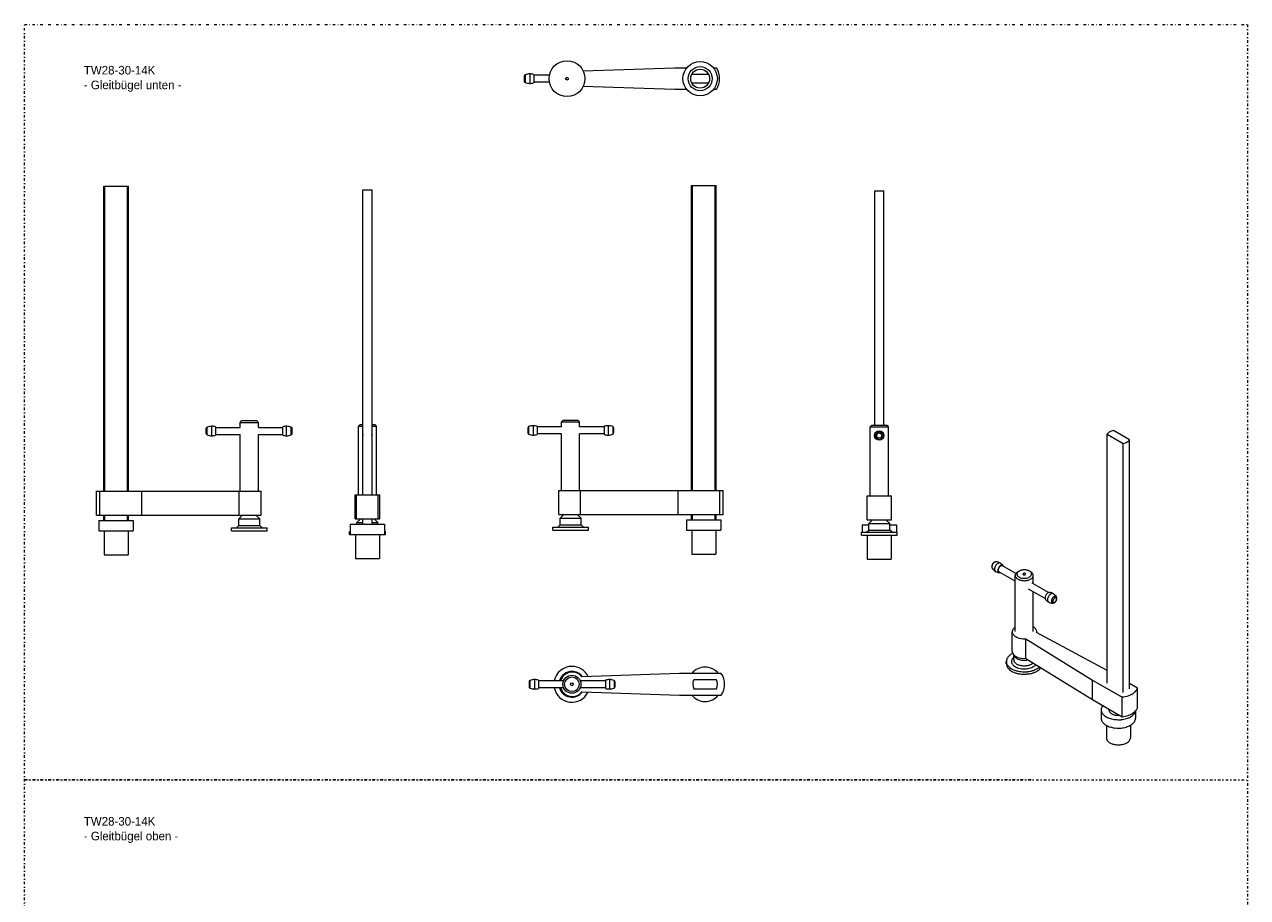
# Model space of a CAD drawing. Header units: millimetres. Extents: x -48 to 1376, y -71 to 1988.
# Tile 2 of 2: x -48 to 1376, y 971 to 1988. Entities that reach past the tile are written whole.
import ezdxf

# ---------------------------------------------------------------- set-up
doc = ezdxf.new("R2010")
doc.units = ezdxf.units.MM
doc.header["$MEASUREMENT"] = 0
doc.linetypes.add('DASHEDDOT', pattern=[9.2, 3, -3, 0.2, -3])
for name, color, linetype, true_color in [('Default', 7, 'Continuous', 0xffffff), ('sichtbar', 7, 'Continuous', 0xffffff), ('Tangente', 7, 'Continuous', 0xffffff)]:
    doc.layers.add(name, color=color, linetype=linetype, true_color=true_color)
doc.styles.add('VX Simplex Roman', font='txt', dxfattribs={"height": 0.2})

msp = doc.modelspace()

# ---------------------------------------------------------------- linework, layer by layer
at = {"layer": 'Default', "color": 7, "linetype": 'DASHEDDOT', "lineweight": 5, "true_color": 0xffffff}
for p, q in [((-48.2, 1987.6), (1375.6, 1987.6)), ((-48.2, -71.2), (-48.2, 1987.6)), ((1375.6, 1987.6), (1375.6, -71.2)), ((-48.2, 1108.3), (1375.6, 1108.3)), ((1123.7, 1108.3), (-48.2, 1108.3))]:
    msp.add_line(p, q, dxfattribs=at)
at = {"layer": 'sichtbar', "color": 1, "linetype": 'Continuous', "lineweight": 5, "true_color": 0xff0000}
for p, q in [((602.2, 1933.5), (708.7, 1937.2)), ((708.7, 1937.2), (723, 1937.2)), ((753.9, 1937.2), (757.3, 1937.2)), ((533.6, 1927.5), (533.6, 1921.5)), ((544.6, 1929.3), (544.6, 1919.7)), ((563, 1928.5), (544.6, 1928.5)), ((728.8, 1929.9), (748, 1929.9)), ((563, 1920.5), (544.6, 1920.5)), ((708.7, 1911.8), (602.2, 1915.4)), ((723, 1911.8), (708.7, 1911.8)), ((748, 1919.1), (728.8, 1919.1)), ((757.3, 1911.8), (753.9, 1911.8)), ((44.2, 1444.4), (44.2, 1799.4)), ((44.2, 1799.4), (45.3, 1799.4)), ((45.3, 1799.4), (71.8, 1799.4)), ((45.3, 1444.4), (45.3, 1799.4)), ((71.8, 1799.4), (72.9, 1799.4)), ((71.8, 1444.4), (71.8, 1799.4)), ((72.9, 1444.4), (72.9, 1799.4)), ((345.7, 1440.1), (345.7, 1795.1)), ((345.7, 1795.1), (356.4, 1795.1)), ((356.4, 1440.1), (356.4, 1795.1)), ((728.3, 1445.1), (728.3, 1800.1)), ((728.3, 1800.1), (729.3, 1800.1)), ((729.3, 1800.1), (755.8, 1800.1)), ((729.3, 1445.1), (729.3, 1800.1)), ((755.8, 1445.1), (755.8, 1800.1)), ((755.8, 1800.1), (756.9, 1800.1)), ((756.9, 1445.1), (756.9, 1800.1)), ((941.6, 1794.1), (952.3, 1794.1)), ((941.6, 1521.2), (941.6, 1794.1)), ((952.3, 1521.2), (952.3, 1794.1)), ((203, 1524.5), (205, 1526.5)), ((203, 1518.4), (203, 1524.5)), ((203, 1524.5), (213.5, 1524.5)), ((205, 1526.5), (213.5, 1526.5)), ((213.5, 1526.5), (222.1, 1526.5)), ((213.5, 1524.5), (224.1, 1524.5)), ((224.1, 1524.5), (222.1, 1526.5)), ((224.1, 1518.4), (224.1, 1524.5)), ((577, 1525.1), (579, 1527.1)), ((577, 1519.1), (577, 1525.1)), ((577, 1525.1), (598.1, 1525.1)), ((579, 1527.1), (596.1, 1527.1)), ((598.1, 1525.1), (596.1, 1527.1)), ((598.1, 1519.1), (598.1, 1525.1)), ((163.4, 1511.4), (163.4, 1517.4)), ((174.4, 1509.7), (174.4, 1519.2)), ((174.4, 1518.4), (203, 1518.4)), ((174.4, 1510.4), (203, 1510.4)), ((203, 1444.4), (203, 1510.4)), ((224.1, 1518.4), (252.4, 1518.4)), ((224.1, 1444.4), (224.1, 1510.4)), ((224.1, 1510.4), (252.4, 1510.4)), ((252.4, 1509.7), (252.4, 1519.2)), ((263.4, 1511.4), (263.4, 1517.4)), ((340.5, 1520.1), (342.5, 1522.1)), ((340.5, 1440.1), (340.5, 1520.1)), ((340.5, 1520.1), (345.7, 1520.1)), ((342.5, 1522.1), (345.7, 1522.1)), ((356.4, 1522.1), (359.5, 1522.1)), ((356.4, 1520.1), (361.5, 1520.1)), ((361.5, 1520.1), (359.5, 1522.1)), ((361.5, 1440.1), (361.5, 1520.1)), ((537.7, 1518.1), (537.7, 1512.1)), ((548.7, 1519.9), (548.7, 1510.3)), ((577, 1519.1), (548.7, 1519.1)), ((577, 1511.1), (548.7, 1511.1)), ((577, 1445.1), (577, 1511.1)), ((626.7, 1519.1), (598.1, 1519.1)), ((598.1, 1445.1), (598.1, 1511.1)), ((626.7, 1511.1), (598.1, 1511.1)), ((626.7, 1519.9), (626.7, 1510.3)), ((637.7, 1518.1), (637.7, 1512.1)), ((936.4, 1519.2), (938.4, 1521.2)), ((936.4, 1519.2), (957.5, 1519.2)), ((936.4, 1439.1), (936.4, 1519.2)), ((938.4, 1521.2), (955.5, 1521.2)), ((957.5, 1519.2), (955.5, 1521.2)), ((957.5, 1439.1), (957.5, 1519.2)), ((1212.1, 1510.7), (1230.9, 1499.9)), ((1212.1, 1220.9), (1212.1, 1510.7)), ((1238.4, 1504.3), (1219.7, 1515.1)), ((1230.9, 1210), (1230.9, 1499.9)), ((1238.4, 1214.4), (1238.4, 1504.3)), ((35.8, 1416.4), (35.8, 1444.4)), ((35.8, 1444.4), (39.7, 1444.4)), ((39.7, 1444.4), (88.3, 1444.4)), ((39.7, 1416.4), (39.7, 1444.4)), ((88.3, 1444.4), (201.9, 1444.4)), ((88.3, 1416.4), (88.3, 1444.4)), ((201.9, 1444.4), (227.3, 1444.4)), ((201.9, 1416.4), (201.9, 1444.4)), ((227.3, 1416.4), (227.3, 1444.4)), ((336.8, 1412.1), (336.8, 1440.1)), ((336.8, 1440.1), (338.3, 1440.1)), ((338.3, 1440.1), (363.7, 1440.1)), ((338.3, 1412.1), (338.3, 1440.1)), ((363.7, 1440.1), (365.3, 1440.1)), ((363.7, 1412.1), (363.7, 1440.1)), ((365.3, 1412.1), (365.3, 1440.1)), ((573.8, 1417.1), (573.8, 1445.1)), ((573.8, 1445.1), (599.2, 1445.1)), ((599.2, 1445.1), (712.8, 1445.1)), ((599.2, 1417.1), (599.2, 1445.1)), ((712.8, 1445.1), (761.4, 1445.1)), ((712.8, 1417.1), (712.8, 1445.1)), ((761.4, 1445.1), (765.3, 1445.1)), ((761.4, 1417.1), (761.4, 1445.1)), ((765.3, 1417.1), (765.3, 1445.1)), ((932.7, 1411.1), (932.7, 1439.1)), ((932.7, 1439.1), (961.2, 1439.1)), ((961.2, 1411.1), (961.2, 1439.1)), ((35.8, 1416.4), (39.7, 1416.4)), ((38.5, 1410.4), (78.5, 1410.4)), ((38.5, 1410.4), (38.5, 1398.4)), ((39.7, 1416.4), (88.3, 1416.4)), ((44.2, 1410.4), (44.2, 1416.4)), ((45.3, 1410.4), (45.3, 1416.4)), ((71.8, 1410.4), (71.8, 1416.4)), ((72.9, 1410.4), (72.9, 1416.4)), ((78.5, 1410.4), (78.5, 1398.4)), ((88.3, 1416.4), (201.9, 1416.4)), ((201.2, 1412.2), (205.8, 1416.4)), ((201.2, 1404.4), (201.2, 1412.2)), ((201.2, 1412.2), (213.5, 1412.2)), ((201.9, 1416.4), (227.3, 1416.4)), ((213.5, 1412.2), (225.9, 1412.2)), ((225.9, 1412.2), (221.3, 1416.4)), ((225.9, 1404.4), (225.9, 1412.2)), ((336.8, 1412.1), (338.3, 1412.1)), ((338.3, 1412.1), (363.7, 1412.1)), ((338.7, 1407.8), (343.3, 1412.1)), ((345.7, 1406.1), (345.7, 1412.1)), ((356.4, 1406.1), (356.4, 1412.1)), ((363.3, 1407.8), (358.7, 1412.1)), ((363.7, 1412.1), (365.3, 1412.1)), ((573.8, 1417.1), (599.2, 1417.1)), ((575.3, 1412.8), (579.8, 1417.1)), ((575.3, 1405.1), (575.3, 1412.8)), ((575.3, 1412.8), (599.9, 1412.8)), ((599.9, 1412.8), (595.3, 1417.1)), ((599.2, 1417.1), (712.8, 1417.1)), ((599.9, 1405.1), (599.9, 1412.8)), ((712.8, 1417.1), (761.4, 1417.1)), ((722.6, 1411.1), (722.6, 1399.1)), ((722.6, 1411.1), (762.6, 1411.1)), ((728.3, 1411.1), (728.3, 1417.1)), ((729.3, 1411.1), (729.3, 1417.1)), ((755.8, 1411.1), (755.8, 1417.1)), ((756.9, 1411.1), (756.9, 1417.1)), ((761.4, 1417.1), (765.3, 1417.1)), ((762.6, 1411.1), (762.6, 1399.1)), ((932.7, 1411.1), (961.2, 1411.1)), ((934.6, 1406.9), (939.2, 1411.1)), ((959.3, 1406.9), (954.7, 1411.1)), ((38.5, 1398.4), (78.5, 1398.4)), ((44.5, 1398.4), (44.5, 1370.4)), ((72.5, 1398.4), (72.5, 1370.4)), ((192.7, 1398.4), (192.7, 1401.9)), ((192.7, 1401.9), (213.5, 1401.9)), ((192.7, 1398.4), (213.5, 1398.4)), ((198.6, 1401.9), (201.2, 1404.4)), ((201.2, 1404.4), (213.5, 1404.4)), ((213.5, 1404.4), (225.9, 1404.4)), ((213.5, 1401.9), (234.4, 1401.9)), ((213.5, 1398.4), (234.4, 1398.4)), ((228.5, 1401.9), (225.9, 1404.4)), ((234.4, 1398.4), (234.4, 1401.9)), ((330.2, 1394.1), (330.2, 1397.6)), ((330.2, 1397.6), (331, 1397.6)), ((331, 1406.1), (331, 1394.1)), ((331, 1406.1), (351, 1406.1)), ((338.7, 1406.1), (338.7, 1407.8)), ((338.7, 1407.8), (345.7, 1407.8)), ((351, 1406.1), (371, 1406.1)), ((356.4, 1407.8), (363.3, 1407.8)), ((363.3, 1406.1), (363.3, 1407.8)), ((371, 1406.1), (371, 1394.1)), ((371, 1397.6), (371.9, 1397.6)), ((371.9, 1394.1), (371.9, 1397.6)), ((566.7, 1399.1), (566.7, 1402.6)), ((566.7, 1402.6), (608.4, 1402.6)), ((566.7, 1399.1), (608.4, 1399.1)), ((572.6, 1402.6), (575.3, 1405.1)), ((575.3, 1405.1), (599.9, 1405.1)), ((602.6, 1402.6), (599.9, 1405.1)), ((608.4, 1399.1), (608.4, 1402.6)), ((722.6, 1399.1), (762.6, 1399.1)), ((728.6, 1399.1), (728.6, 1371.1)), ((756.6, 1399.1), (756.6, 1371.1)), ((926.1, 1393.1), (926.1, 1396.6)), ((926.1, 1396.6), (967.8, 1396.6)), ((926.9, 1405.1), (926.9, 1396.6)), ((926.9, 1405.1), (934.6, 1405.1)), ((932, 1396.6), (934.6, 1399.1)), ((934.6, 1399.1), (934.6, 1406.9)), ((934.6, 1406.9), (959.3, 1406.9)), ((934.6, 1399.1), (959.3, 1399.1)), ((959.3, 1399.1), (959.3, 1406.9)), ((959.3, 1405.1), (966.9, 1405.1)), ((961.9, 1396.6), (959.3, 1399.1)), ((966.9, 1405.1), (966.9, 1396.6)), ((967.8, 1393.1), (967.8, 1396.6)), ((330.2, 1394.1), (331, 1394.1)), ((331, 1394.1), (351, 1394.1)), ((337, 1394.1), (337, 1366.1)), ((351, 1394.1), (371, 1394.1)), ((365, 1394.1), (365, 1366.1)), ((371, 1394.1), (371.9, 1394.1)), ((926.1, 1393.1), (967.8, 1393.1)), ((932.9, 1393.1), (932.9, 1365.1)), ((960.9, 1393.1), (960.9, 1365.1)), ((44.5, 1370.4), (72.5, 1370.4)), ((728.6, 1371.1), (756.6, 1371.1)), ((337, 1366.1), (351, 1366.1)), ((351, 1366.1), (365, 1366.1)), ((932.9, 1365.1), (960.9, 1365.1)), ((1105.8, 1348.4), (1090.2, 1357.4)), ((1105.2, 1339.5), (1086.2, 1350.5)), ((1105.2, 1280.9), (1105.2, 1346.3)), ((1108.2, 1350.6), (1109.6, 1351.4)), ((1123.1, 1350.6), (1121.7, 1351.4)), ((1126.2, 1336.6), (1126.2, 1346.3)), ((1140, 1319.4), (1120.8, 1330.5)), ((1144, 1326.3), (1124.8, 1337.4)), ((1126.2, 1280.9), (1126.2, 1327.4)), ((1101.8, 1257.9), (1101.8, 1280.8)), ((1117.7, 1272.6), (1195.2, 1224.6)), ((1117.7, 1249.7), (1117.7, 1272.6)), ((1212.1, 1235.6), (1130.1, 1279.8)), ((1130.2, 1279.7), (1130.2, 1280.8)), ((1103.4, 1248.3), (1103.4, 1254.1)), ((1094.8, 1243.4), (1094.8, 1246.2)), ((1117.7, 1249.7), (1195.2, 1201.8)), ((714.3, 1232.3), (600.7, 1228.4)), ((763, 1232.3), (714.3, 1232.3)), ((757.4, 1224.9), (730.8, 1224.9)), ((1195.2, 1224.6), (1229.6, 1204.8)), ((1195.2, 1201.8), (1195.2, 1224.6)), ((539.2, 1222.6), (539.2, 1219.6)), ((539.2, 1219.6), (539.2, 1216.6)), ((550.2, 1224.4), (550.2, 1219.6)), ((579.4, 1223.6), (550.2, 1223.6)), ((550.2, 1219.6), (550.2, 1214.8)), ((579.4, 1215.6), (550.2, 1215.6)), ((628.2, 1223.6), (598.8, 1223.6)), ((628.2, 1215.6), (598.8, 1215.6)), ((600.7, 1210.8), (714.3, 1206.9)), ((628.2, 1224.4), (628.2, 1219.6)), ((628.2, 1219.6), (628.2, 1214.8)), ((639.2, 1222.6), (639.2, 1219.6)), ((639.2, 1219.6), (639.2, 1216.6)), ((730.8, 1214.2), (757.4, 1214.2)), ((1247.6, 1215.1), (1238.4, 1220.4)), ((1247.6, 1192.3), (1247.6, 1215.1)), ((714.3, 1206.9), (763, 1206.9)), ((1195.2, 1201.8), (1229.6, 1181.9)), ((1229.6, 1181.9), (1229.6, 1204.8)), ((1205.3, 1189.9), (1205.3, 1180.1)), ((1245.3, 1188.5), (1245.3, 1180.1)), ((1211.3, 1171.8), (1211.3, 1157.2)), ((1239.3, 1171.8), (1239.3, 1157.2))]:
    msp.add_line(p, q, dxfattribs=at)
for centre, radius in [((583.4, 1924.5), 20.9), ((738.4, 1924.5), 20), ((738.4, 1924.5), 14), ((583.4, 1924.5), 1.61), ((738.4, 1924.5), 11), ((946.9, 1509.1), 5.5), ((589.1, 1219.6), 10.5), ((589.1, 1219.6), 8.51), ((589.1, 1219.6), 1.61)]:
    msp.add_circle(centre, radius, dxfattribs=at)
for centre, radius, start, end in [((738.4, 1924.5), 22.7, 326.0525, 33.9475), ((535.2, 1927.5), 1.6, 111.1187, 180), ((540, 1915), 15, 90, 111.1187), ((540, 1915), 15, 72.254, 90), ((535.2, 1921.5), 1.6, 180, 248.8813), ((540, 1934), 15, 248.8813, 270), ((540, 1934), 15, 270, 287.746), ((165, 1517.4), 1.6, 111.1187, 180), ((165, 1511.4), 1.6, 180, 248.8813), ((169.8, 1504.9), 15, 90, 111.1187), ((169.8, 1523.9), 15, 248.8813, 270), ((169.8, 1504.9), 15, 72.254, 90), ((169.8, 1523.9), 15, 270, 287.746), ((257, 1504.9), 15, 90, 107.746), ((257, 1523.9), 15, 252.254, 270), ((257, 1504.9), 15, 68.8813, 90), ((257, 1523.9), 15, 270, 291.1187), ((261.8, 1517.4), 1.6, 0, 68.8813), ((261.8, 1511.4), 1.6, 291.1187, 0), ((351, 1510.1), 5.5, 167.3397, 192.6603), ((351, 1510.1), 5.5, 347.2749, 12.7251), ((539.3, 1518.1), 1.6, 111.1187, 180), ((539.3, 1512.1), 1.6, 180, 248.8813), ((544.1, 1505.6), 15, 90, 111.1187), ((544.1, 1524.6), 15, 248.8813, 270), ((544.1, 1505.6), 15, 72.254, 90), ((544.1, 1524.6), 15, 270, 287.746), ((631.3, 1505.6), 15, 90, 107.746), ((631.3, 1524.6), 15, 252.254, 270), ((631.3, 1505.6), 15, 68.8813, 90), ((631.3, 1524.6), 15, 270, 291.1187), ((636.1, 1518.1), 1.6, 0, 68.8813), ((636.1, 1512.1), 1.6, 291.1187, 360), ((1218.4, 1506.1), 7.87, 130.8886, 143.7097), ((1221.1, 1503), 12, 120.5099, 130.8886), ((1222.5, 1500.7), 14.6, 111.4841, 120.5099), ((1224.4, 1495.7), 20, 103.7574, 111.4841), ((1226.1, 1519.3), 20, 283.7537, 291.48), ((1228.1, 1514.3), 14.6, 291.48, 300.5051), ((1229.4, 1512.1), 12, 300.5051, 310.8825), ((1232.1, 1508.9), 7.87, 310.8825, 323.7019), ((1082.5, 1356.6), 4.65, 170.0448, 181.7329), ((1081.7, 1356.6), 3.87, 181.7329, 196.6552), ((1083.9, 1356.3), 6.08, 159.8222, 170.0448), ((1080.9, 1356.3), 3.02, 196.6552, 213.5642), ((1084.4, 1356.1), 6.64, 150.6159, 159.8222), ((1087.8, 1361), 11.4, 213.8152, 227.0433), ((1084.4, 1356.1), 6.7, 141.4486, 150.6159), ((1084.1, 1356.4), 6.21, 131.4164, 141.4486), ((1083.1, 1357.5), 4.82, 120.0249, 131.4164), ((1082.7, 1358.2), 3.97, 104.3753, 120.0289), ((1082.5, 1359.1), 3.03, 86.4363, 104.3753), ((1081.9, 1350.8), 11.4, 72.9572, 86.1853), ((1091.3, 1351.8), 6.52, 158.9341, 172.413), ((1089.7, 1352), 4.86, 172.413, 188.0572), ((1081.8, 1350.3), 11.8, 60.0021, 72.9572), ((1093.1, 1351.1), 8.39, 147.0636, 158.9341), ((1090.3, 1352.2), 4.93, 166.8979, 179.6982), ((1091.4, 1352), 6.07, 155.3956, 166.8979), ((1092.2, 1351.6), 6.99, 144.6753, 155.3956), ((1092.7, 1351.3), 8.03, 134.9066, 147.0636), ((1091.8, 1351.9), 6.51, 133.5504, 144.6753), ((1090.9, 1353.2), 5.35, 119.9998, 134.9066), ((1090.4, 1353.4), 4.39, 119.9998, 133.5504), ((1081.8, 1350.3), 11.8, 49.1173, 59.9984), ((1090.1, 1354.5), 3.88, 104.9771, 119.9998), ((1089.9, 1354.3), 3.35, 108.1252, 119.9998), ((1089.5, 1355.5), 2.08, 93.0188, 108.1252), ((1089.7, 1356.2), 2.17, 84.836, 104.9771), ((1089.4, 1355.9), 1.67, 77.445, 93.0188), ((1082, 1350.6), 11.5, 38.0814, 49.1173), ((1089.5, 1356.3), 1.34, 60.0002, 77.445), ((1089.7, 1356.6), 1.71, 61.6295, 84.836), ((1089.7, 1356.7), 1.66, 38.081, 61.6295), ((1089.5, 1356.5), 1.98, 23.42, 38.081), ((1088.7, 1356.1), 2.9, 11.3044, 23.42), ((1115.5, 1339.5), 13.3, 96.3643, 103.5823), ((1115.7, 1338.1), 14.8, 89.5154, 96.3643), ((1115.7, 1338.1), 14.7, 82.6452, 89.5154), ((1115.9, 1339.8), 13, 75.3468, 82.6452), ((1088.1, 1361.3), 11.8, 227.0433, 239.9983), ((1088.1, 1361.3), 11.8, 240.0014, 250.8828), ((1088, 1361), 11.5, 250.8828, 261.9191), ((1087.3, 1351.7), 2.46, 188.0572, 210.1158), ((1086.7, 1351.4), 1.79, 210.1158, 235.4375), ((1088.1, 1352.3), 2.76, 179.6982, 196.8168), ((1087.4, 1352), 1.98, 196.8168, 216.294), ((1086.6, 1351.2), 1.64, 235.4375, 261.9195), ((1086.9, 1351.7), 1.34, 216.294, 240.0002), ((1086.7, 1351.6), 1.98, 261.9195, 276.5805), ((1086.6, 1352.5), 2.9, 276.5805, 288.696), ((1108.7, 1346.3), 3.51, 162.2119, 180), ((1108.7, 1346.3), 3.51, 180, 196.1759), ((1109.6, 1346), 4.44, 146.3972, 162.2119), ((1109.4, 1346.5), 4.27, 196.1759, 210.8322), ((1110.2, 1347), 5.15, 210.8322, 225.0009), ((1110.4, 1345.4), 5.51, 131.645, 146.3972), ((1112.1, 1348.9), 7.95, 225.0009, 236.3973), ((1112.7, 1342.9), 8.83, 120.0005, 131.645), ((1110.2, 1347.9), 3.08, 158.6855, 171.3918), ((1110, 1347.9), 2.82, 171.3918, 184.6784), ((1110.1, 1347.9), 2.9, 184.6784, 197.7313), ((1110.6, 1348.1), 3.45, 197.7313, 209.6797), ((1110.8, 1347.7), 3.67, 136.3467, 158.6855), ((1111.3, 1348.5), 4.29, 209.6797, 230.0636), ((1113.2, 1350.5), 9.86, 236.3973, 246.0632), ((1113.1, 1345.5), 6.81, 120.0005, 136.3467), ((1113.7, 1351.4), 8.04, 230.0636, 244.9171), ((1114.8, 1354.2), 13.9, 246.0632, 254.208), ((1114.1, 1343.8), 8.82, 111.1709, 120.0005), ((1114.9, 1353.9), 10.8, 244.9171, 258.4929), ((1115.2, 1340.8), 11.9, 103.5823, 111.1709), ((1115.4, 1356.1), 15.8, 254.208, 262.356), ((1115.7, 1357.7), 14.7, 258.4929, 270.1072), ((1115.7, 1358.4), 18.2, 262.356, 269.9569), ((1114.6, 1347.9), 0.587, 134.292, 180), ((1114.6, 1347.9), 0.55, 180, 212.3831), ((1115, 1348.2), 1.05, 212.3831, 235.6791), ((1115.4, 1347.2), 1.66, 107.5865, 134.292), ((1115.4, 1348.7), 1.66, 235.6791, 254.515), ((1115.6, 1346.4), 2.41, 95.8578, 107.5865), ((1115.7, 1349.7), 2.75, 254.515, 269.1399), ((1115.7, 1346), 2.81, 85.0018, 95.8578), ((1115.7, 1349.8), 2.79, 269.1399, 283.6306), ((1115.7, 1357.7), 14.7, 270.1072, 281.1809), ((1115.7, 1358.4), 18.2, 269.9569, 277.0737), ((1115.7, 1346.2), 2.63, 73.7367, 85.0018), ((1115.9, 1348.8), 1.78, 283.6306, 301.8124), ((1115.9, 1347), 1.77, 60.0002, 73.7367), ((1116.2, 1347.6), 1.17, 35.6574, 60.0002), ((1116.3, 1348.2), 1.12, 301.8124, 325.7329), ((1116.7, 1347.9), 0.557, 0, 35.6574), ((1116.7, 1347.9), 0.554, 325.7329, 0), ((1115.9, 1356.4), 16.1, 277.0737, 284.6337), ((1116.4, 1354.1), 11, 281.1809, 293.9802), ((1116.2, 1341.1), 11.7, 68.2226, 75.3468), ((1116.4, 1354.6), 14.3, 284.6337, 293.2073), ((1117.3, 1343.8), 8.76, 60.0002, 68.2226), ((1117.5, 1351.6), 8.25, 293.9802, 309.5034), ((1118.3, 1345.5), 6.77, 43.1862, 60.0002), ((1118.1, 1350.6), 9.97, 293.2073, 303.4622), ((1120.1, 1348.5), 4.26, 309.5034, 331.1862), ((1118.7, 1342.9), 8.86, 48.7081, 60.0002), ((1120.6, 1347.7), 3.6, 20.0627, 43.1862), ((1119.2, 1349), 8.04, 303.4622, 314.2361), ((1121, 1348), 3.18, 331.1862, 355.0612), ((1121.3, 1347.9), 2.9, 355.0612, 20.0627), ((1120.8, 1345.4), 5.6, 34.4945, 48.7081), ((1121.1, 1347), 5.31, 314.2361, 327.5007), ((1121.7, 1346), 4.5, 18.3157, 34.4945), ((1121.8, 1346.5), 4.37, 327.5007, 342.8588), ((1122.7, 1346.3), 3.51, 0, 18.3157), ((1122.7, 1346.3), 3.51, 342.8588, 0), ((1148, 1319.4), 8.16, 141.3391, 151.2657), ((1147.4, 1319.9), 7.39, 131.6413, 141.3391), ((1145.9, 1321.6), 5.13, 119.9998, 131.6413), ((1145.3, 1322.7), 3.84, 103.8799, 119.9998), ((1144.8, 1324.4), 2.08, 81.9195, 103.8799), ((1143.5, 1315.1), 11.5, 70.8828, 81.9191), ((1143.4, 1314.8), 11.8, 60.0014, 70.8828), ((1143.4, 1314.8), 11.8, 47.0429, 59.9976), ((1146.9, 1319.8), 6.96, 161.3449, 171.3073), ((1144.6, 1320.2), 4.64, 171.3073, 183.5157), ((1143.5, 1320.1), 3.5, 183.5157, 198.4732), ((1142.1, 1319.7), 2.05, 198.4732, 218.081), ((1147.8, 1319.5), 7.92, 151.2657, 161.3449), ((1149.5, 1325.5), 11.5, 218.0814, 229.1177), ((1149.7, 1325.7), 11.8, 229.1177, 239.9991), ((1149.7, 1325.7), 11.8, 240.0021, 252.9572), ((1149.6, 1325.3), 11.4, 252.9572, 266.1853), ((1149, 1317), 3.04, 266.4182, 287.3164), ((1148.7, 1318.2), 4.3, 287.3164, 304.8578), ((1148, 1319.1), 5.39, 304.8578, 318.1483), ((1143.7, 1315.1), 11.4, 33.8152, 47.0429), ((1147, 1320), 6.77, 318.1483, 330.0002), ((1147, 1320), 6.77, 330.0002, 341.8522), ((1150.6, 1319.7), 3.04, 12.684, 33.5823), ((1148.3, 1319.6), 5.39, 341.8522, 355.1427), ((1149.4, 1319.5), 4.3, 355.1427, 12.684), ((1106.5, 1280.8), 4.75, 163.8255, 180), ((1107.5, 1280.5), 5.78, 149.1703, 163.8255), ((1108.5, 1279.9), 6.96, 135.3366, 149.1703), ((1111.1, 1277.3), 10.6, 124.1467, 135.3366), ((1120.2, 1276.4), 11.7, 47.8488, 59.3168), ((1123.1, 1279.6), 7.41, 33.4041, 47.8488), ((1124.3, 1280.4), 5.99, 17.6711, 33.4041), ((1125.5, 1280.8), 4.75, 0, 17.6711), ((1106.5, 1280.8), 4.75, 180, 197.6696), ((1107.7, 1281.1), 5.99, 197.6696, 213.4015), ((1108.9, 1281.9), 7.39, 213.4015, 227.5297), ((1111.7, 1285), 11.6, 227.5297, 238.8068), ((1113.2, 1287.4), 14.4, 238.8068, 248.9018), ((1115.3, 1292.9), 20.3, 248.9018, 257.4112), ((1115.8, 1295.4), 22.8, 257.4112, 265.8193), ((1116, 1297.3), 24.8, 265.8193, 273.8889), ((1125.3, 1280.8), 4.87, 348.3521, 354.1358), ((1125.5, 1280.8), 4.74, 354.1358, 0), ((1106.2, 1243.7), 12.1, 127.3001, 142.4837), ((1111, 1237.4), 20.1, 115.5234, 127.3001), ((1106.5, 1257.9), 4.75, 180, 197.6696), ((1107.7, 1258.3), 5.99, 197.6696, 213.4015), ((1108.9, 1259), 7.39, 213.4015, 227.5297), ((1107.7, 1254.6), 4.3, 186.9178, 205.4148), ((1111.7, 1262.1), 11.6, 227.5297, 238.8068), ((589.1, 1219.6), 20.9, 90, 168.944), ((589.1, 1219.6), 20.9, 25.7174, 90), ((744.1, 1219.6), 20, 39.42, 140.58), ((1101.8, 1246.2), 6.95, 169.8363, 180), ((1101.8, 1246.2), 6.96, 180, 193.0355), ((1101.8, 1243.4), 6.96, 180, 193.7997), ((1102.3, 1246.1), 7.54, 160.0779, 169.8363), ((1102.7, 1246.5), 7.93, 193.0355, 205.2423), ((1102.8, 1243.6), 8.05, 193.7997, 206.6253), ((1102.9, 1245.9), 8.16, 150.8302, 160.0779), ((1103.7, 1246.9), 9.02, 205.2423, 217.3282), ((1103.9, 1244.2), 9.28, 206.6253, 219.1983), ((1104.5, 1245), 10, 142.4837, 150.8302), ((1106.5, 1249), 12.5, 217.3282, 227.5931), ((1108.1, 1250.8), 14.9, 227.5931, 236.4695), ((1106.1, 1246.2), 5.37, 157.6942, 175.1837), ((1105.7, 1246.2), 5.02, 175.1837, 193.2724), ((1106.2, 1246.3), 5.54, 193.2724, 209.5568), ((1106.9, 1245.8), 6.28, 142.2774, 157.6942), ((1108.2, 1247.5), 7.83, 209.5568, 223.2442), ((1109.4, 1243.9), 9.44, 129.7113, 142.2774), ((1109.7, 1248.9), 9.89, 223.2442, 236.0649), ((1107.5, 1248.3), 4.11, 180, 192.9715), ((1108, 1248.4), 4.67, 192.9715, 205.1258), ((1109.2, 1255.3), 6.02, 205.4148, 221.028), ((1108.6, 1248.7), 5.32, 205.1258, 217.3558), ((1112.8, 1253.5), 15.5, 236.0649, 246.305), ((1110.2, 1249.9), 7.39, 217.3558, 227.7238), ((1110.5, 1256.5), 7.77, 221.028, 235.4803), ((1111.2, 1251), 8.83, 227.7238, 236.5364), ((1113.2, 1264.6), 14.4, 238.8068, 248.9018), ((1113.4, 1260.6), 12.7, 235.4803, 246.7523), ((1113.1, 1253.8), 12.2, 236.5364, 244.0377), ((1114.1, 1256.5), 18.7, 246.305, 255.2095), ((1113.9, 1255.6), 14.2, 244.0377, 251.576), ((1115.3, 1270), 20.3, 248.9018, 257.4112), ((1114.5, 1263.4), 15.8, 246.7523, 256.958), ((1115.2, 1259.3), 18.1, 251.576, 258.2421), ((1115.8, 1272.5), 22.8, 257.4112, 265.8193), ((1115.6, 1268), 20.5, 256.958, 265.9037), ((1115.7, 1261.7), 20.5, 258.2421, 270.3163), ((1116, 1274.4), 24.8, 265.8193, 273.8889), ((1115.7, 1268.9), 21.4, 265.9037, 274.5395), ((1115.7, 1261.5), 20.3, 270.3163, 282.4461), ((1115.8, 1267), 19.5, 274.5395, 283.5974), ((1116.2, 1259.1), 17.9, 282.4461, 288.6598), ((1117.4, 1255.6), 14.2, 288.6598, 295.6311), ((1117.9, 1254.9), 17, 287.5365, 297.3427), ((1118.2, 1253.9), 12.3, 295.6311, 303.467), ((1120.2, 1250.9), 8.75, 303.467, 312.744), ((1119.3, 1252.1), 13.8, 297.3427, 307.8578), ((1122.4, 1248.1), 8.85, 307.8578, 321.0026), ((1123.5, 1250.5), 14.6, 304.0802, 313.3947), ((1126.1, 1245.1), 10.8, 314.1239, 325.7087), ((545.7, 1210.1), 15, 90, 111.1187), ((545.7, 1210.1), 15, 72.254, 90), ((589.1, 1219.6), 15, 90, 164.5231), ((589.6, 1219.6), 14.2, 38.2128, 163.6963), ((589.1, 1219.6), 15, 36.0551, 90), ((632.8, 1210.1), 15, 90, 107.746), ((632.8, 1210.1), 15, 68.8813, 90), ((744.1, 1219.6), 14.3, 157.9805, 202.0254), ((744.1, 1219.6), 14.3, 337.9746, 22.0195), ((744.1, 1219.6), 22.7, 326.0525, 33.9475), ((1107, 1246.7), 13.2, 219.1983, 229.7399), ((1108.8, 1248.8), 16, 229.7399, 239.3297), ((1111.2, 1255.6), 20.6, 236.4695, 244.0173), ((1112.2, 1254.6), 22.7, 239.3297, 247.377), ((1112.7, 1258.6), 24, 244.0173, 251.4664), ((1113.6, 1258), 26.4, 247.377, 254.8711), ((1114.8, 1264.9), 30.6, 251.4664, 258.06), ((1115.3, 1264.2), 32.8, 254.8711, 261.5897), ((1115.4, 1267.4), 33.2, 258.06, 264.0347), ((1115.5, 1261.7), 24.1, 255.2095, 263.0562), ((1115.6, 1266.4), 35, 261.5897, 268.0928), ((1115.7, 1270.3), 36.1, 264.0347, 269.7683), ((1115.7, 1263.3), 25.7, 263.0562, 271.0471), ((1115.7, 1267.4), 36.1, 268.0928, 274.4998), ((1115.7, 1270.3), 36.2, 269.7683, 275.8304), ((1115.7, 1262.8), 25.2, 271.0471, 279.1197), ((1115.8, 1266.2), 34.8, 274.4998, 281.0147), ((1116, 1267.4), 33.2, 275.8304, 282.1566), ((1116, 1260.7), 23.1, 279.1197, 287.5365), ((1116.8, 1261), 29.6, 281.0147, 288.0894), ((1116.5, 1264.7), 30.5, 282.1566, 288.7537), ((1117.9, 1257.6), 26, 288.0894, 295.6336), ((1118.7, 1258.4), 23.8, 288.7537, 296.2134), ((1121, 1251.2), 18.9, 295.6336, 304.4933), ((1120.2, 1255.4), 20.4, 296.2134, 304.0802), ((1122.8, 1248.5), 15.6, 304.4933, 314.1239), ((540.8, 1222.6), 1.6, 111.1187, 180), ((540.8, 1216.6), 1.6, 180, 248.8813), ((545.7, 1229.1), 15, 248.8813, 270), ((545.7, 1229.1), 15, 270, 287.746), ((589.1, 1219.6), 20.9, 191.056, 334.2828), ((589.1, 1219.6), 15, 195.4769, 323.9452), ((589.6, 1219.6), 14.2, 196.3644, 321.7153), ((632.8, 1229.1), 15, 252.254, 270), ((632.8, 1229.1), 15, 270, 291.1187), ((637.6, 1222.6), 1.6, 0, 68.8813), ((637.6, 1216.6), 1.6, 291.1187, 360), ((1232.1, 1224.5), 18.6, 302.0807, 310.0673), ((1235.4, 1220.6), 13.5, 310.0673, 319.453), ((1236.9, 1219.3), 11.5, 319.453, 329.6625), ((1239.2, 1218), 8.84, 329.6625, 341.3079), ((744.1, 1219.6), 20, 219.42, 320.58), ((1225.5, 1241.7), 37.1, 276.4343, 282.1018), ((1226.6, 1236.5), 31.8, 282.1018, 288.2242), ((1227.6, 1233.3), 28.5, 288.2242, 294.6855), ((1230.4, 1227.2), 21.8, 294.6855, 302.0807), ((1211.9, 1189.9), 6.67, 169.5795, 180), ((1211.9, 1189.9), 6.67, 180, 191.7096), ((1212.5, 1189.8), 7.26, 159.5947, 169.5795), ((1212.7, 1190), 7.42, 191.7096, 202.8093), ((1213.1, 1189.6), 7.91, 149.511, 159.5947), ((1213.4, 1190.4), 8.26, 202.8093, 214.0962), ((1214.9, 1188.5), 9.96, 140.5295, 149.511), ((1215.7, 1191.9), 11, 214.0962, 223.8893), ((1217, 1193.2), 12.8, 223.8893, 232.3672), ((1219.8, 1196.8), 17.4, 232.3672, 239.6573), ((1218.1, 1189.9), 3.79, 167.1933, 173.5431), ((1217.9, 1189.9), 3.67, 173.5431, 180), ((1217.9, 1189.9), 3.68, 180, 197.9267), ((1218.9, 1190.2), 4.66, 197.9267, 213.8379), ((1219.8, 1190.8), 5.78, 213.8379, 228.1288), ((1222, 1193.3), 9.13, 228.1288, 239.4894), ((1223.2, 1195.3), 11.4, 239.4894, 249.6823), ((1224.8, 1199.6), 16, 249.6823, 258.2837), ((1225.2, 1201.4), 17.9, 258.2837, 266.4455), ((1225.3, 1202.7), 19.1, 266.4455, 274.3331), ((1225.5, 1218.8), 37.1, 276.4343, 282.1018), ((1226.6, 1213.6), 31.8, 282.1018, 288.2242), ((1227.6, 1210.5), 28.5, 288.2242, 294.6855), ((1230.8, 1196.6), 17.2, 299.9998, 309.3307), ((1230.4, 1204.3), 21.8, 294.6855, 302.0807), ((1234.3, 1192.4), 11.7, 309.3307, 320.6435), ((1232.1, 1201.7), 18.6, 302.0807, 310.0673), ((1235.9, 1191.1), 9.69, 320.6435, 332.8458), ((1235.4, 1197.7), 13.5, 310.0673, 319.453), ((1238, 1190), 7.32, 332.8458, 346.897), ((1236.9, 1196.4), 11.5, 319.453, 329.6625), ((1239.2, 1195.1), 8.84, 329.6625, 341.3079), ((1211.9, 1180.1), 6.67, 180, 191.7096), ((1212.7, 1180.2), 7.42, 191.7096, 202.8093), ((1213.4, 1180.6), 8.26, 202.8093, 214.0962), ((1215.7, 1182.1), 11, 214.0962, 223.8893), ((1217, 1183.4), 12.8, 223.8893, 232.3672), ((1219.8, 1187), 17.4, 232.3672, 239.6573), ((1221.2, 1199.2), 20.1, 239.6573, 246.8745), ((1221.2, 1189.4), 20.1, 239.6573, 246.8745), ((1223.5, 1204.6), 26.1, 246.8745, 253.2141), ((1223.5, 1194.8), 26.1, 246.8745, 253.2141), ((1224.3, 1207.3), 28.8, 253.2141, 258.8671), ((1224.3, 1197.5), 28.8, 253.2141, 258.8671), ((1225.1, 1211.3), 33, 258.8671, 264.1533), ((1225.1, 1201.5), 33, 258.8671, 264.1533), ((1225.3, 1212.6), 34.2, 264.1533, 269.6842), ((1225.3, 1202.8), 34.2, 264.1533, 269.6842), ((1225.3, 1212.7), 34.4, 269.6842, 275.2034), ((1225.3, 1202.9), 34.4, 269.6842, 275.2034), ((1225.4, 1211.6), 33.2, 275.2034, 280.815), ((1225.4, 1201.8), 33.2, 275.2034, 280.815), ((1226.2, 1207.3), 28.9, 280.815, 286.831), ((1226.2, 1197.5), 28.9, 280.815, 286.831), ((1227, 1204.7), 26.1, 286.831, 293.0018), ((1227, 1194.9), 26.1, 286.831, 293.0018), ((1229.3, 1199.3), 20.3, 293.0018, 299.9998), ((1229.3, 1189.5), 20.3, 293.0018, 299.9998), ((1231, 1186.5), 16.8, 299.9998, 311.4016), ((1235.1, 1181.8), 10.6, 311.4016, 325.7822), ((1236.8, 1180.7), 8.52, 325.7822, 341.8485), ((1238.6, 1180.1), 6.69, 341.8485, 0), ((1215.9, 1157.2), 4.67, 180, 192.1173), ((1216.5, 1157.4), 5.23, 192.1173, 203.5618), ((1217, 1157.6), 5.84, 203.5618, 214.4723), ((1218.6, 1158.7), 7.71, 214.4723, 223.9673), ((1232.1, 1158.5), 7.47, 311.265, 325.4376), ((1233.3, 1157.6), 5.99, 325.4376, 341.644), ((1234.6, 1157.2), 4.68, 341.644, 0), ((1219.5, 1159.6), 9.04, 223.9673, 232.7284), ((1221.5, 1162.2), 12.3, 232.7284, 240.2235), ((1222.5, 1163.9), 14.3, 240.2235, 247.1825), ((1224.1, 1167.6), 18.4, 247.1825, 253.325), ((1224.9, 1170.5), 21.3, 253.325, 264.7151), ((1225.2, 1173.6), 24.5, 264.7151, 275.3518), ((1225.3, 1172.4), 23.2, 275.3518, 280.8029), ((1225.9, 1169.5), 20.3, 280.8029, 286.6347), ((1226.5, 1167.6), 18.4, 286.6347, 292.892), ((1228.1, 1163.8), 14.2, 292.892, 299.9998), ((1229.3, 1161.7), 11.8, 299.9998, 311.265)]:
    msp.add_arc(centre, radius, start, end, dxfattribs=at)
at = {"layer": 'Tangente', "color": 6, "linetype": 'Continuous', "lineweight": 5, "true_color": 0xff00ff}
for p, q in [((534.6, 1929), (534.6, 1920)), ((540, 1930), (540, 1919)), ((164.4, 1510), (164.4, 1518.9)), ((169.8, 1508.9), (169.8, 1519.9)), ((257, 1508.9), (257, 1519.9)), ((262.4, 1510), (262.4, 1518.9)), ((538.7, 1519.6), (538.7, 1510.6)), ((544.1, 1520.6), (544.1, 1509.6)), ((631.3, 1520.6), (631.3, 1509.6)), ((636.7, 1519.6), (636.7, 1510.6)), ((545.7, 1225.1), (545.7, 1219.6)), ((632.8, 1225.1), (632.8, 1219.6)), ((540.3, 1224.1), (540.3, 1219.6)), ((540.3, 1219.6), (540.3, 1215.1)), ((545.7, 1219.6), (545.7, 1214.1)), ((632.8, 1219.6), (632.8, 1214.1)), ((638.2, 1224.1), (638.2, 1219.6)), ((638.2, 1219.6), (638.2, 1215.1))]:
    msp.add_line(p, q, dxfattribs=at)
for radius in [4.49, 3]:
    msp.add_circle((946.9, 1509.1), radius, dxfattribs=at)
for centre, radius, start, end in [((1084.7, 1355.8), 6.79, 159.5828, 169.6661), ((1082.5, 1356.2), 4.57, 169.6661, 181.9567), ((1081.4, 1356.2), 3.48, 181.9567, 195.794), ((1080.1, 1355.8), 2.06, 195.794, 213.8147), ((1085.4, 1355.5), 7.58, 140.4433, 159.5802), ((1084.9, 1356), 6.82, 131.1278, 140.4433), ((1083.5, 1357.6), 4.79, 119.9998, 131.1278), ((1083, 1358.5), 3.66, 105.4884, 119.9998), ((1087.8, 1353.5), 6.74, 167.1394, 179.6337), ((1084.9, 1353.5), 3.84, 179.6337, 196.2159), ((1089.4, 1353.1), 8.34, 155.2203, 167.1394), ((1090.5, 1352.6), 9.6, 144.114, 155.2203), ((1082.5, 1360.1), 2.08, 86.1857, 105.4884), ((1089.9, 1353), 8.87, 133.23, 144.114), ((1088, 1355.1), 6.01, 119.9998, 133.23), ((1087.3, 1356.3), 4.62, 108.4029, 119.9998), ((1086.7, 1358), 2.89, 93.7241, 108.4029), ((1086.7, 1358.5), 2.33, 77.8596, 93.7241), ((1086.8, 1359), 1.84, 60.0002, 77.8596), ((1083.9, 1353.2), 2.76, 196.2159, 215.903), ((1083.1, 1352.7), 1.85, 215.903, 240.0002), ((1149.6, 1319.5), 6.01, 119.9998, 133.23), ((1148.9, 1320.7), 4.62, 108.4029, 119.9998), ((1148.3, 1322.4), 2.89, 93.7241, 108.4029), ((1148.3, 1322.9), 2.33, 77.8596, 93.7241), ((1148.4, 1323.4), 1.84, 60.0002, 77.8596), ((1149.4, 1317.9), 6.74, 167.1394, 179.6337), ((1146.5, 1317.9), 3.84, 179.6337, 196.2159), ((1151, 1317.5), 8.34, 155.2203, 167.1394), ((1145.5, 1317.6), 2.76, 196.2159, 215.903), ((1144.7, 1317.1), 1.85, 215.903, 240.0002), ((1152.1, 1317), 9.6, 144.114, 155.2203), ((1151.5, 1317.4), 8.87, 133.23, 144.114), ((1153.1, 1316.1), 5.87, 160.0969, 174.2985), ((1151.5, 1316.2), 4.26, 174.2985, 191.0237), ((1149.4, 1315.8), 2.11, 191.0237, 214.8559), ((1155, 1315.4), 7.86, 147.8371, 160.0969), ((1148.9, 1315.5), 1.59, 214.8559, 240.5952), ((1149, 1315.6), 1.61, 240.5952, 266.1857), ((1154.7, 1315.5), 7.6, 135.3425, 147.8371), ((1151.9, 1316.4), 2.91, 166.8478, 187.0507), ((1150.8, 1316.3), 1.8, 187.0507, 211.2457), ((1154, 1315.9), 5.08, 151.5958, 166.8478), ((1152.9, 1317.3), 5.05, 119.9998, 135.3425), ((1150.1, 1315.9), 1, 211.2457, 243.8943), ((1154.2, 1315.9), 5.24, 137.4288, 151.5958), ((1150.1, 1316), 1.07, 243.8943, 276.8949), ((1152.8, 1317.1), 3.47, 119.9998, 137.4288), ((1150, 1317.1), 2.21, 276.8949, 299.6644), ((1152.2, 1318.6), 3.6, 103.9156, 119.9998), ((1152.2, 1318.1), 2.26, 98.4476, 119.9998), ((1149.4, 1318.2), 3.44, 299.6644, 317.1668), ((1151.8, 1320.2), 1.95, 82.0148, 103.9156), ((1152.1, 1319.3), 1.1, 67.3382, 98.4476), ((1148.1, 1319.4), 5.23, 317.1668, 331.3405), ((1151.9, 1320.6), 1.56, 57.654, 82.0148), ((1152.1, 1319.4), 0.988, 32.431, 67.3382), ((1151.8, 1320.5), 1.63, 33.8147, 57.654), ((1148.2, 1319.3), 5.09, 331.3405, 346.5667), ((1151.4, 1318.9), 1.79, 6.6595, 32.431), ((1150.3, 1318.8), 2.94, 346.5667, 6.6595)]:
    msp.add_arc(centre, radius, start, end, dxfattribs=at)

# ---------------------------------------------------------------- texts
at = {"layer": 'Default', "color": 1, "linetype": 'Continuous', "lineweight": -3, "true_color": 0xff0000, "char_height": 10, "attachment_point": 7, "style": 'VX Simplex Roman'}
for s, insert in [('TW28-30-14K', (20.9, 1929.2)), ('- Gleitbügel unten -', (20.9, 1909.2)), ('TW28-30-14K', (20.9, 1055)), ('- Gleitbügel oben -', (20.9, 1035))]:
    msp.add_mtext(s, dxfattribs=dict(at, insert=insert))

doc.saveas('drawing.dxf')
